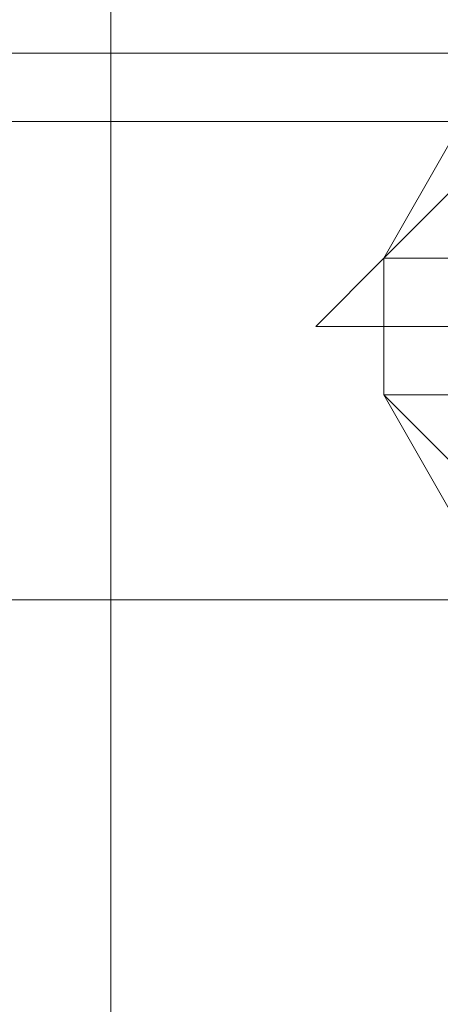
# Model space of a CAD drawing. Header units: inches. Extents: x -79624 to 52587, y -27526 to 10116.
# Tile 243 of 256: x 6220 to 6275, y -7324 to -7195. Entities that reach past the tile are written whole.
import ezdxf
from ezdxf import colors
from ezdxf.entities.mleader import LeaderData, LeaderLine
from ezdxf.math import Vec2, Vec3

# ---------------------------------------------------------------- set-up
doc = ezdxf.new("R2010")
doc.units = ezdxf.units.IN
doc.header["$MEASUREMENT"] = 0
doc.layers.add('- მექანიკური ნაწილი', color=7, linetype='Continuous', lineweight=18)
doc.layers.add('Dimensioning - General', color=7, linetype='Continuous')
doc.styles.add('CT', font='ARIALN.TTF', dxfattribs={"height": 200})
doc.styles.add('GENERATED_STYLE_1', font='txt')
doc.dimstyles.new('GENERATED_STYLE__1', dxfattribs={"dimtxt": 100, "dimasz": 76, "dimexe": 0.18, "dimexo": 0.0625, "dimgap": 0, "dimtad": 0, "dimdec": 0, "dimlfac": 0.1, "dimzin": 0, "dimdsep": 46, "dimtxsty": 'GENERATED_STYLE_1', "dimblk": 'ARROWHEAD_5', "dimblk1": 'ARROWHEAD_5', "dimblk2": 'ARROWHEAD_5', "dimcen": 0.09, "dimse1": 1, "dimse2": 1, "dimclrd": 7, "dimclre": 7, "dimclrt": 7, "dimadec": 0, "dimazin": 0, "dimtfac": 1, "dimtdec": 4, "dimtmove": 0, "dimatfit": 3, "dimfxl": 1, "dimtolj": 1, "dimtzin": 0, "dimarcsym": 0})

# ---------------------------------------------------------------- blocks, each defined once
blk = doc.blocks.new('ARROWHEAD_5')
at = {"linetype": 'Continuous', "lineweight": 0}
blk.add_hatch(color=0, dxfattribs=at).paths.add_polyline_path([(-1, 0.2679), (0, 0), (-1, -0.2679)])
at = {"color": 0, "linetype": 'Continuous', "lineweight": 0}
blk.add_line((0, 0), (-1, 0), dxfattribs=at)
blk = doc.blocks.new('*D249')
at = {"layer": 'Defpoints', "color": 0, "linetype": 'Continuous', "transparency": 16777216}
for p in [(358.56, 209.2), (25258.56, 209.2), (1258.56, -26125.72)]:
    blk.add_point(p, dxfattribs=at)
at = {"layer": 'Dimensioning - General', "color": 7, "linetype": 'Continuous', "lineweight": -2, "transparency": 16777216}
for p, q in [((358.56, 133.2), (358.56, -12795.72)), ((358.56, -26049.72), (358.56, -13148.1))]:
    blk.add_line(p, q, dxfattribs=at)
at = {"layer": 'Dimensioning - General', "color": 7, "linetype": 'Continuous', "lineweight": -2, "transparency": 16777216, "xscale": 76.00000000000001, "yscale": 76.00000000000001, "zscale": 76.00000000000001}
for p, rotation in [((358.56, 209.2), 90), ((358.56, -26125.72), 270)]:
    blk.add_blockref('ARROWHEAD_5', p, dxfattribs=dict(at, rotation=rotation))
at = {"layer": 'Dimensioning - General', "color": 7, "linetype": 'Continuous', "lineweight": 13, "transparency": 16777216, "insert": (358.56, -12971.91), "char_height": 100, "attachment_point": 5, "rotation": 90, "style": 'GENERATED_STYLE_1'}
blk.add_mtext('\\A1;2633', dxfattribs=at)
blk = doc.blocks.new('_DotSmall')
at = {"color": 0, "linetype": 'ByBlock', "const_width": 0.5}
blk.add_lwpolyline([(-0.0625, 0, 1), (0.0625, 0, 1)], format="xyb", close=True, dxfattribs=at)

msp = doc.modelspace()

# ---------------------------------------------------------------- linework, layer by layer
at = {"layer": '- მექანიკური ნაწილი', "color": 7, "lineweight": 0}
for points in [[(6052.32277, -7010.72856), (6115.19697, -7010.72856), (6115.19697, -7037.67465), (6115.19697, -7010.72856), (6178.07116, -7010.72856), (6178.07116, -7037.67465), (6178.07116, -7010.72856), (6115.19697, -7010.72856), (6115.19697, -7037.67465), (6178.07116, -7037.67465), (6115.19697, -7037.67465), (6178.07116, -7037.67465), (6115.19697, -7037.67465), (6178.07116, -7037.67465), (6178.07116, -7199.35115), (6231.96333, -7199.35115), (6231.96333, -7037.67465), (6276.87347, -7037.67465), (6276.87347, -7199.35115), (6231.96333, -7199.35115), (6276.87347, -7199.35115), (6231.96333, -7199.35115), (6276.87347, -7199.35115), (6276.87347, -7702.34471)], [(6115.19697, -7702.34471), (6115.19697, -7199.35115), (6115.19697, -7037.67465), (6178.07116, -7037.67465), (6115.19697, -7037.67465), (6178.07116, -7037.67465), (6231.96333, -7037.67465), (6231.96333, -7010.72856), (6178.07116, -7010.72856), (6178.07116, -7037.67465), (6231.96333, -7037.67465), (6178.07116, -7037.67465), (6178.07116, -7199.35115), (6178.07116, -7702.34471), (6178.07116, -7199.35115), (6231.96333, -7199.35115), (6231.96333, -7208.33317), (6294.83752, -7208.33317), (6294.83752, -7199.35115), (6339.74766, -7199.35115), (6339.74766, -7702.34471)], [(6231.96333, -7037.67465), (6231.96333, -7199.35115), (6178.07116, -7199.35115), (6231.96333, -7199.35115), (6178.07116, -7199.35115), (6231.96333, -7199.35115), (6178.07116, -7199.35115), (6115.19697, -7199.35115), (6052.32277, -7199.35115)], [(6231.96333, -7199.35115), (6231.96333, -7037.67465)], [(6312.80158, -7037.67465), (6312.80158, -7199.35115), (6267.89144, -7199.35115), (6312.80158, -7199.35115), (6276.87347, -7199.35115), (6276.87347, -7037.67465)], [(5630.16746, -7890.96729), (5630.16746, -7855.03918), (5639.14949, -7855.03918), (5639.14949, -7702.34471), (5630.16746, -7702.34471), (5639.14949, -7702.34471), (5630.16746, -7702.34471), (5630.16746, -7199.35115), (5639.14949, -7199.35115), (5657.11354, -7199.35115), (5657.11354, -7702.34471), (5639.14949, -7702.34471), (5639.14949, -7199.35115), (5630.16746, -7199.35115), (6339.74766, -7199.35115)], [(6339.74766, -7199.35115), (5630.16746, -7199.35115)], [(5639.14949, -7271.20737), (6330.76563, -7271.20737), (6339.74766, -7199.35115)], [(5639.14949, -7271.20737), (6330.76563, -7271.20737), (6339.74766, -7199.35115)], [(6061.3048, -7199.35115), (6133.16102, -7199.35115), (6205.01724, -7199.35115), (6267.89144, -7199.35115), (6205.01724, -7199.35115), (6133.16102, -7199.35115), (6061.3048, -7199.35115)], [(6178.07116, -7199.35115), (6231.96333, -7199.35115)], [(6231.96333, -7199.35115), (6178.07116, -7199.35115)], [(6339.74766, -7199.35115), (6294.83752, -7199.35115), (6231.96333, -7199.35115), (6178.07116, -7199.35115), (6231.96333, -7199.35115), (6231.96333, -7702.34471), (6178.07116, -7702.34471), (6231.96333, -7702.34471), (6178.07116, -7702.34471), (6178.07116, -7855.03918), (6231.96333, -7855.03918), (6178.07116, -7855.03918), (6231.96333, -7855.03918), (6178.07116, -7855.03918), (6231.96333, -7855.03918), (6178.07116, -7855.03918), (6178.07116, -7890.96729)], [(6205.01724, -7199.35115), (6267.89144, -7199.35115), (6205.01724, -7199.35115)], [(6267.89144, -7199.35115), (6205.01724, -7199.35115), (6267.89144, -7199.35115)], [(6205.01724, -7199.35115), (6267.89144, -7199.35115)], [(6267.89144, -7199.35115), (6205.01724, -7199.35115)], [(6205.01724, -7199.35115), (6267.89144, -7199.35115)], [(6267.89144, -7199.35115), (6205.01724, -7199.35115)], [(6222.9813, -7199.35115), (6222.9813, -7199.35115)], [(6231.96333, -7199.35115), (6222.9813, -7199.35115), (6231.96333, -7199.35115)], [(6231.96333, -7702.34471), (6231.96333, -7199.35115)], [(6231.96333, -7199.35115), (6276.87347, -7199.35115)], [(6276.87347, -7199.35115), (6231.96333, -7199.35115)], [(6231.96333, -7702.34471), (6231.96333, -7199.35115), (6276.87347, -7199.35115), (6312.80158, -7199.35115), (6348.72969, -7199.35115), (6375.67577, -7199.35115), (6384.6578, -7199.35115), (6375.67577, -7199.35115), (6348.72969, -7199.35115), (6312.80158, -7199.35115), (6276.87347, -7199.35115), (6312.80158, -7199.35115), (6312.80158, -7702.34471)], [(6231.96333, -7702.34471), (6231.96333, -7199.35115), (6276.87347, -7199.35115), (6276.87347, -7702.34471)], [(6267.89144, -7199.35115), (6267.89144, -7199.35115)], [(6267.89144, -7199.35115), (6312.80158, -7199.35115), (6267.89144, -7199.35115)], [(6312.80158, -7199.35115), (6267.89144, -7199.35115), (6312.80158, -7199.35115)], [(6267.89144, -7199.35115), (6267.89144, -7199.35115)], [(6267.89144, -7199.35115), (6312.80158, -7199.35115)], [(6312.80158, -7199.35115), (6267.89144, -7199.35115)], [(6267.89144, -7199.35115), (6312.80158, -7199.35115)], [(6312.80158, -7199.35115), (6267.89144, -7199.35115)], [(6178.07116, -7208.33317), (6231.96333, -7208.33317), (6294.83752, -7208.33317)], [(6222.9813, -7208.33317), (6222.9813, -7208.33317)], [(6231.96333, -7208.33317), (6222.9813, -7208.33317), (6231.96333, -7208.33317)], [(6330.76563, -7271.20737), (5639.14949, -7271.20737), (6330.76563, -7271.20737)]]:
    msp.add_lwpolyline(points, dxfattribs=at)
at = {"layer": '- მექანიკური ნაწილი', "lineweight": 0}
for points in [[(6303.81955, -7163.42304), (6267.89144, -7226.29723), (6303.81955, -7163.42304)], [(6267.89144, -7226.29723), (6276.87347, -7217.3152), (6276.87347, -7226.29723)], [(6267.89144, -7226.29723), (6258.90941, -7235.27926), (6267.89144, -7226.29723)], [(6267.89144, -7226.29723), (6267.89144, -7226.29723)], [(6267.89144, -7226.29723), (6276.87347, -7226.29723)], [(6276.87347, -7235.27926), (6267.89144, -7235.27926), (6267.89144, -7226.29723), (6276.87347, -7226.29723)], [(6258.90941, -7235.27926), (6267.89144, -7235.27926), (6258.90941, -7235.27926)], [(6258.90941, -7235.27926), (6258.90941, -7235.27926)], [(6258.90941, -7235.27926), (6258.90941, -7235.27926)], [(6267.89144, -7235.27926), (6267.89144, -7244.26129), (6267.89144, -7235.27926)], [(6267.89144, -7235.27926), (6267.89144, -7235.27926)], [(6276.87347, -7235.27926), (6267.89144, -7235.27926), (6267.89144, -7244.26129), (6276.87347, -7244.26129)], [(6267.89144, -7244.26129), (6303.81955, -7307.13548), (6267.89144, -7244.26129)], [(6276.87347, -7253.24331), (6267.89144, -7244.26129), (6276.87347, -7244.26129)]]:
    msp.add_lwpolyline(points, dxfattribs=at)

# ---------------------------------------------------------------- dimensions: what is measured, and where the dimension line sits
at = {"layer": 'Dimensioning - General', "color": 7, "linetype": 'Continuous', "lineweight": 13}
dim = msp.add_linear_dim(base=(358.55594, 209.20337), p1=(1258.55593, -26125.72241), p2=(25258.55593, 209.20337), angle=90, dimstyle='GENERATED_STYLE__1', dxfattribs=at)
dim.commit()
dim.dimension.update_dxf_attribs({"geometry": '*D249', "text_midpoint": (358.55594, -12971.91402), "dimtype": 160, "text_rotation": 90})

# ---------------------------------------------------------------- leaders
at = {"layer": '- მექანიკური ნაწილი', "color": 7}
ml = msp.add_multileader_mtext('Standard', dxfattribs=at)
ml.set_content('{\\fSylfaen|b1|i0|c0|p18;FDB-ROOF  \\fSylfaen|b0|i0|c0|p18;\\C1;QF-4            \\C7;N2XH FE180 E90-4X2.5}', color=7, style='CT')
ml.set_leader_properties()
ml.set_arrow_properties(name='DOTSMALL')
ml.build(insert=Vec2(0, 0))
ml.multileader.update_dxf_attribs({"has_dogleg": 0, "text_left_attachment_type": 6, "text_right_attachment_type": 6, "dogleg_length": 9, "arrow_head_size": 215.76216})
ctx = ml.context
ctx.base_point, ctx.char_height, ctx.arrow_head_size, ctx.landing_gap_size, ctx.plane_origin = Vec3(4404.3436, -5698.79462), 214.21600799, 215.76216, 71.92072, Vec3(-16312.78055, -26107.8537)
ctx.left_attachment, ctx.right_attachment, ctx.text_align_type = 6, 6, 1
notes = []
notes.append((ctx, [(1, (1, 1, 0), (4395.3436, -5698.79462), (1, 0), 9, [(2, [(5981.41107, -7254.60492)], 0, [])])]))
ctx.mtext.insert, ctx.mtext.width, ctx.mtext.defined_height, ctx.mtext.alignment, ctx.mtext.flow_direction = Vec3(6035.81144, -5441.73541), 3165.613385, 305.10903, 2, 5
for ctx, leaders in notes:
    for number, flags, end, landing, length, lines in leaders:
        leader = LeaderData()
        leader.index, (leader.has_last_leader_line, leader.has_dogleg_vector, leader.attachment_direction) = number, flags
        leader.last_leader_point, leader.dogleg_vector, leader.dogleg_length = Vec3(end), Vec3(landing), length
        for number, points, colour, breaks in lines:
            line = LeaderLine()
            line.index, line.vertices, line.color, line.breaks = number, Vec3.list(points), colors.encode_raw_color(colour), breaks
            leader.lines.append(line)
        ctx.leaders.append(leader)

doc.saveas('drawing.dxf')
